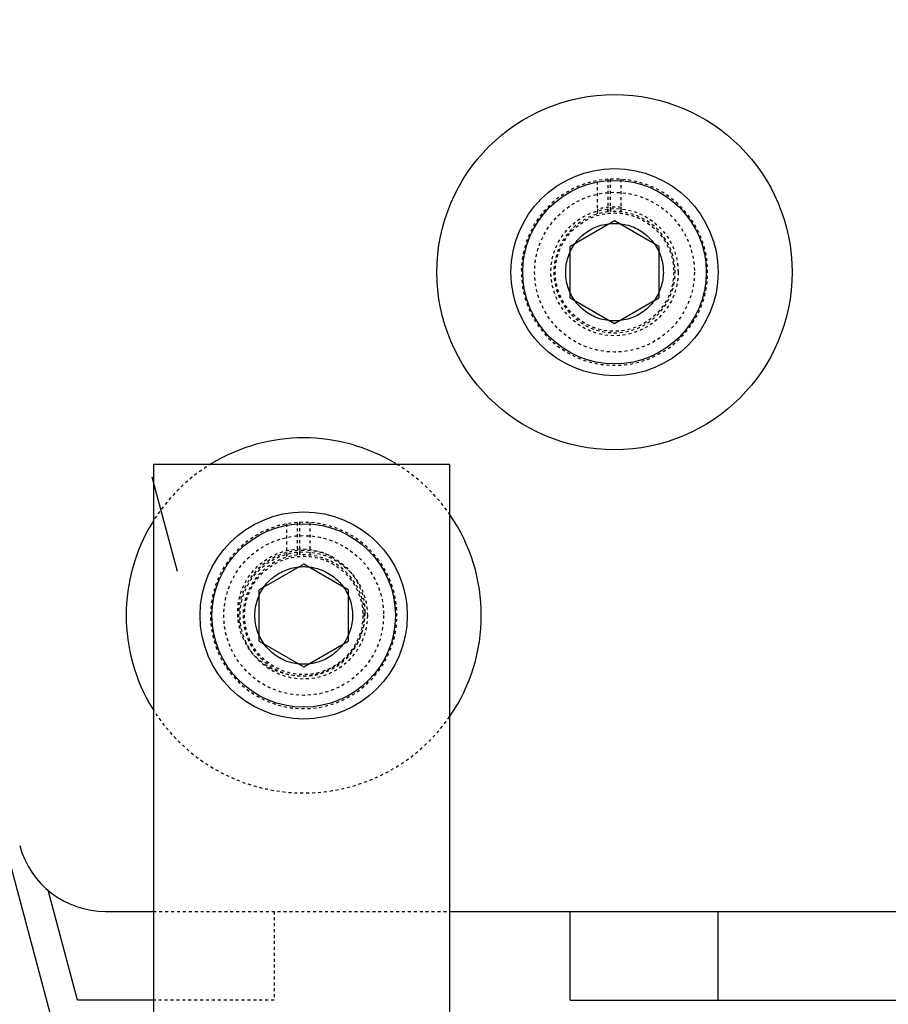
# Model space of a CAD drawing. Header units: millimetres. Extents: x -24622 to 57, y -1603 to 1112.
# Tile 91 of 219: x -1886 to -1857, y 658 to 692. Entities that reach past the tile are written whole.
import ezdxf

# ---------------------------------------------------------------- set-up
doc = ezdxf.new("R2010")
doc.units = ezdxf.units.MM
doc.linetypes.add('HIDDEN', pattern=[0.2, 0.1, -0.1])
doc.layers.add('DEFAULT_2', color=8, linetype='HIDDEN')

msp = doc.modelspace()

# ---------------------------------------------------------------- linework, layer by layer
at = {"color": 7, "linetype": 'Continuous'}
for p, q in [((-1884.328, 655.621), (-1900.137, 714.621)), ((-1865.926, 684.853), (-1867.426, 683.987)), ((-1864.426, 683.987), (-1865.926, 684.853)), ((-1867.426, 682.255), (-1867.426, 683.987)), ((-1864.426, 683.987), (-1864.426, 682.255)), ((-1867.426, 682.255), (-1865.926, 681.389)), ((-1865.926, 681.389), (-1864.426, 682.255)), ((-1871.506, 676.621), (-1881.506, 676.621)), ((-1881.506, 676.621), (-1881.506, 644.621)), ((-1871.506, 676.621), (-1871.506, 644.621)), ((-1881.56, 676.202), (-1880.706, 673.014)), ((-1876.426, 673.253), (-1877.926, 672.387)), ((-1874.926, 672.387), (-1876.426, 673.253)), ((-1877.926, 670.655), (-1877.926, 672.387)), ((-1874.926, 672.387), (-1874.926, 670.655)), ((-1877.926, 670.655), (-1876.426, 669.789)), ((-1876.426, 669.789), (-1874.926, 670.655)), ((-1884.069, 658.521), (-1885.064, 662.234)), ((-1883.123, 661.521), (-1881.506, 661.521)), ((-1871.506, 661.521), (-1810.426, 661.521)), ((-1867.426, 658.521), (-1867.426, 661.521)), ((-1862.426, 658.521), (-1862.426, 661.521)), ((-1881.506, 658.521), (-1884.069, 658.521)), ((-1867.426, 658.521), (-1809.426, 658.521))]:
    msp.add_line(p, q, dxfattribs=at)
for centre, radius in [((-1865.926, 683.121), 6), ((-1865.926, 683.121), 3.5), ((-1865.926, 683.121), 3.1), ((-1876.426, 671.521), 3.5), ((-1876.426, 671.521), 3.1)]:
    msp.add_circle(centre, radius, dxfattribs=at)
for centre, radius, start, end in [((-1876.426, 671.521), 6, 58.7865, 121.2294), ((-1876.426, 671.521), 6, 325.541, 34.4399), ((-1876.426, 671.521), 6, 148.4046, 211.5906), ((-1883.123, 664.521), 3, 195, 270)]:
    msp.add_arc(centre, radius, start, end, dxfattribs=at)
for points, start_tangent, end_tangent in [([(-1865.926, 681.471), (-1866.455, 681.558), (-1866.916, 681.801), (-1867.272, 682.167), (-1867.5, 682.625), (-1867.576, 683.129), (-1867.495, 683.632), (-1867.265, 684.086), (-1866.908, 684.447), (-1866.449, 684.686), (-1865.926, 684.771)], (-0.999864, 0.016473), (0.999893, 0.014611)), ([(-1865.926, 684.771), (-1865.398, 684.684), (-1864.937, 684.442), (-1864.58, 684.076), (-1864.353, 683.618), (-1864.276, 683.114), (-1864.357, 682.611), (-1864.588, 682.156), (-1864.945, 681.795), (-1865.404, 681.556), (-1865.926, 681.471)], (0.999864, -0.016473), (-0.999893, -0.014611)), ([(-1878.076, 671.521), (-1877.989, 672.049), (-1877.741, 672.518), (-1877.368, 672.876), (-1876.909, 673.099), (-1876.403, 673.171), (-1875.899, 673.085), (-1875.447, 672.849), (-1875.09, 672.489), (-1874.858, 672.035), (-1874.776, 671.521)], (0.011528, 0.999934), (0.013631, -0.999907)), ([(-1874.776, 671.521), (-1874.863, 670.993), (-1875.111, 670.525), (-1875.484, 670.167), (-1875.943, 669.944), (-1876.45, 669.872), (-1876.953, 669.958), (-1877.406, 670.193), (-1877.763, 670.554), (-1877.994, 671.008), (-1878.076, 671.521)], (-0.011528, -0.999934), (-0.013631, 0.999907))]:
    msp.add_spline(points, degree=3, dxfattribs=dict(at, start_tangent=start_tangent, end_tangent=end_tangent))
at = {"layer": 'DEFAULT_2', "color": 8, "linetype": 'HIDDEN'}
for p, q in [((-1866.504, 685.088), (-1866.504, 686.218)), ((-1866.146, 686.264), (-1866.146, 685.159)), ((-1866.064, 685.167), (-1866.064, 686.268)), ((-1865.706, 685.159), (-1865.706, 686.264)), ((-1877.004, 674.618), (-1877.004, 673.488)), ((-1876.646, 674.664), (-1876.646, 673.559)), ((-1876.564, 674.668), (-1876.564, 673.567)), ((-1876.206, 673.559), (-1876.206, 674.664)), ((-1881.506, 661.521), (-1871.506, 661.521)), ((-1877.426, 661.521), (-1877.426, 658.521)), ((-1877.426, 658.521), (-1881.506, 658.521))]:
    msp.add_line(p, q, dxfattribs=at)
for centre, radius in [((-1865.926, 683.121), 2.7), ((-1865.926, 683.121), 2.15), ((-1865.926, 683.121), 2), ((-1876.426, 671.521), 2.7), ((-1876.506, 671.621), 2.15), ((-1876.426, 671.521), 2.15), ((-1876.426, 671.521), 2)]:
    msp.add_circle(centre, radius, dxfattribs=at)
for centre, radius, start, end in [((-1865.926, 683.121), 3.15, 94.0049, 92.5002), ((-1865.926, 683.121), 2.05, 96.1607, 93.8434), ((-1865.926, 683.121), 2.2, 84.2608, 105.2161), ((-1865.471, 685.316), 0.592, 179.9495, 185.3833), ((-1876.426, 671.521), 6, 121.2294, 148.4046), ((-1876.426, 671.521), 6, 34.4399, 58.7865), ((-1876.426, 671.521), 3.15, 94.0049, 92.5002), ((-1876.426, 671.521), 2.2, 90.0067, 193.7748), ((-1876.426, 671.521), 2.05, 96.1607, 93.8434), ((-1875.971, 673.716), 0.592, 179.9495, 185.3833), ((-1876.424, 671.534), 2.188, 63.0799, 90.061), ((-1876.426, 671.521), 6, 211.5906, 325.541)]:
    msp.add_arc(centre, radius, start, end, dxfattribs=at)
for points, start_tangent, end_tangent in [([(-1866.504, 685.244), (-1866.502, 685.202), (-1866.482, 685.095)], (0, -1), (0.366552, -0.930398)), ([(-1866.168, 685.158), (-1866.159, 685.19), (-1866.146, 685.31)], (0.325842, 0.945424), (0, 1)), ([(-1866.042, 685.168), (-1866.048, 685.188), (-1866.061, 685.261)], (-0.35165, 0.936131), (-0.094748, 0.995501)), ([(-1865.706, 685.31), (-1865.708, 685.268), (-1865.728, 685.162)], (0, -1), (-0.355412, -0.93471)), ([(-1877.004, 673.644), (-1877.002, 673.602), (-1876.982, 673.495)], (0, -1), (0.366552, -0.930398)), ([(-1876.542, 673.568), (-1876.548, 673.588), (-1876.561, 673.661)], (-0.35165, 0.936131), (-0.094748, 0.995501))]:
    msp.add_spline(points, degree=3, dxfattribs=dict(at, start_tangent=start_tangent, end_tangent=end_tangent))

doc.saveas('drawing.dxf')
